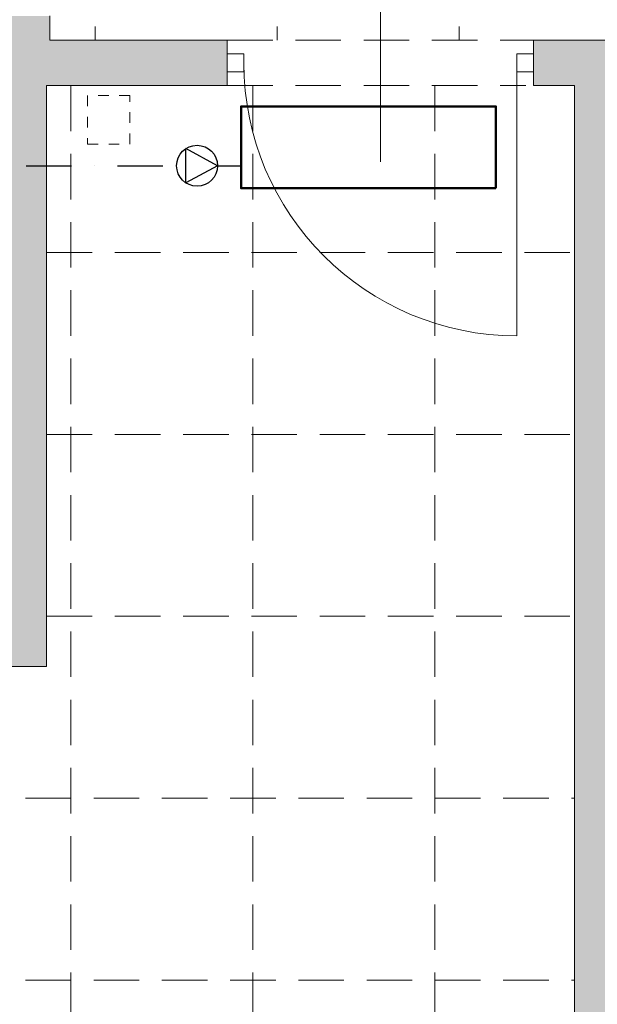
# Model space of a CAD drawing. Header units: millimetres. Extents: x -23540 to 53212, y -37964 to 41185.
# Tile 111 of 203: x 1295 to 1485, y -31797 to -31473. Entities that reach past the tile are written whole.
import ezdxf

# ---------------------------------------------------------------- set-up
doc = ezdxf.new("R2010")
doc.units = ezdxf.units.MM
for name, pattern in [('0.5_0.5', [1, 0.5, -0.5]), ('DASHDOT', [1, 0.5, -0.25, 0, -0.25]), ('DASHEDX2', [1.5, 1, -0.5])]:
    doc.linetypes.add(name, pattern=pattern)
doc.layers.get('0').update_dxf_attribs({"lineweight": 18})
for name, color, linetype, lineweight in [('mm_klima_PROJ', 86, 'Continuous', 35), ('mm_klimatyzacja', 94, 'Continuous', 50), ('MM_KS_OPISY', 7, 'Continuous', 9), ('mm_SKROPLINY', 3, 'DASHDOT', 30), ('PG_PRZERYWANE_ŚREDNIE', 1, 'DASHEDX2', 18), ('PG_WIDOKOWE_CIENKIE', 1, 'Continuous', 18), ('PG_ŚCIANY_DZIAŁOWE', 3, 'Continuous', 18)]:
    doc.layers.add(name, color=color, linetype=linetype, lineweight=lineweight)
doc.styles.get("Standard").update_dxf_attribs({"font": 'arial.ttf'})

# ---------------------------------------------------------------- blocks, each defined once
blk = doc.blocks.new('skrop')
at = {"layer": 'mm_SKROPLINY', "color": 0, "linetype": 'ByBlock', "lineweight": 30}
for p, q in [((-807.06, -12100.94), (-799.34, -12096.74)), ((-799.34, -12096.74), (-799.34, -12105.14)), ((-807.06, -12100.94), (-799.34, -12105.14))]:
    blk.add_line(p, q, dxfattribs=at)
blk.add_circle((-802.06, -12100.94), 5, dxfattribs=at)

msp = doc.modelspace()

# ---------------------------------------------------------------- hatches: boundary and pattern name
at = {"layer": 'PG_ŚCIANY_DZIAŁOWE', "true_color": 0x636466, "transparency": 33554610}
h = msp.add_hatch(color=251, dxfattribs=at)
h.dxf.hatch_style = 1
h.paths.add_polyline_path([(1233.12, -31518.96), (1303.62, -31518.96), (1303.62, -31494.46), (1363.12, -31494.46), (1363.12, -31479.46), (1304.62, -31479.46), (1304.62, -31471.46), (1281.12, -31471.46), (1281.12, -31473.96), (1233.12, -31473.96)])
h = msp.add_hatch(color=251, dxfattribs=at)
h.dxf.hatch_style = 1
h.paths.add_polyline_path([(1492.62, -31479.46), (1464.12, -31479.46), (1464.12, -31494.46), (1477.62, -31494.46), (1477.62, -32110.96), (1492.62, -32110.96)])
h = msp.add_hatch(color=251, dxfattribs=at)
h.dxf.hatch_style = 1
h.paths.add_polyline_path([(1303.62, -31518.96), (1284.12, -31518.96), (1284.12, -31685.96), (1303.62, -31685.96)])

# ---------------------------------------------------------------- linework, layer by layer
at = {"color": 251, "true_color": 0x636466, "extrusion": (0, 0, -1)}
for p, q in [((1413.62, -31519.56), (1413.62, -31463.07)), ((1458.62, -31486.96), (1458.62, -31576.96))]:
    msp.add_line(p, q, dxfattribs=at)
at = {"color": 251, "true_color": 0x636466}
for p, q in [((1304.62, -31471.46), (1304.62, -31479.46)), ((1363.12, -31479.46), (1304.62, -31479.46)), ((1363.12, -31479.46), (1363.12, -31494.46)), ((1492.62, -31479.46), (1464.12, -31479.46)), ((1464.12, -31479.46), (1464.12, -31494.46)), ((1368.62, -31483.96), (1363.12, -31483.96)), ((1363.12, -31483.96), (1363.12, -31489.96)), ((1368.62, -31489.96), (1368.62, -31483.96)), ((1464.12, -31483.96), (1458.62, -31483.96)), ((1458.62, -31483.96), (1458.62, -31489.96)), ((1464.12, -31489.96), (1464.12, -31483.96)), ((1363.12, -31489.96), (1368.62, -31489.96)), ((1458.62, -31489.96), (1464.12, -31489.96)), ((1363.12, -31494.46), (1303.62, -31494.46)), ((1303.62, -31518.96), (1303.62, -31494.46)), ((1477.62, -31494.46), (1464.12, -31494.46)), ((1477.62, -31494.46), (1477.62, -32110.96)), ((1303.62, -31685.96), (1303.62, -31518.96)), ((1284.12, -31685.96), (1303.62, -31685.96))]:
    msp.add_line(p, q, dxfattribs=at)
at = {"color": 251, "true_color": 0x636466, "extrusion": (0, 0, -1)}
msp.add_arc((-1458.62, -31486.96), 90, 270, 0, dxfattribs=at)
at = {"layer": 'mm_klimatyzacja', "color": 251, "linetype": 'Continuous', "lineweight": 50, "ltscale": 50, "true_color": 0x636466}
msp.add_lwpolyline([(1451.7, -31528.31), (1367.7, -31528.31), (1367.7, -31501.31), (1451.7, -31501.31)], close=True, dxfattribs=at)
at = {"layer": 'mm_SKROPLINY', "ltscale": 30}
for p, q in [((1266.74, -31520.88), (1346.46, -31520.88)), ((1359.96, -31520.88), (1367.7, -31520.88))]:
    msp.add_line(p, q, dxfattribs=at)
at = {"layer": 'PG_PRZERYWANE_ŚREDNIE', "color": 251, "lineweight": 15, "ltscale": 15, "true_color": 0x636466}
for p, q in [((1319.62, -31317.46), (1319.62, -31479.46)), ((1379.62, -31317.46), (1379.62, -31479.46)), ((1439.62, -31317.46), (1439.62, -31479.46)), ((1363.12, -31479.46), (1464.12, -31479.46)), ((1311.62, -31494.46), (1311.62, -32089.46)), ((1363.12, -31494.46), (1461.51, -31494.46)), ((1371.62, -31494.46), (1371.62, -32089.46)), ((1431.62, -31494.46), (1431.62, -32089.46)), ((1303.62, -31549.46), (1477.62, -31549.46)), ((1303.62, -31609.46), (1477.62, -31609.46)), ((1303.62, -31669.46), (1477.62, -31669.46)), ((1071.62, -31729.46), (1477.62, -31729.46)), ((1071.62, -31789.46), (1477.62, -31789.46))]:
    msp.add_line(p, q, dxfattribs=at)
at = {"layer": 'PG_WIDOKOWE_CIENKIE', "color": 251, "linetype": '0.5_0.5', "ltscale": 7, "true_color": 0x636466}
for p, q in [((1331.06, -31497.76), (1317.06, -31497.76)), ((1317.06, -31497.76), (1317.06, -31513.76)), ((1331.06, -31513.76), (1331.06, -31497.76)), ((1317.06, -31513.76), (1331.06, -31513.76))]:
    msp.add_line(p, q, dxfattribs=at)

# ---------------------------------------------------------------- block references
at = {"layer": 'mm_klima_PROJ', "lineweight": 30, "xscale": 1.35, "yscale": 1.35, "zscale": 1.35, "rotation": 180}
msp.add_blockref('skrop', (270.43, -47857.15), dxfattribs=at)

# ---------------------------------------------------------------- texts
at = {"layer": 'MM_KS_OPISY', "insert": (1641.1, -31764.03), "char_height": 25, "attachment_point": 3}
msp.add_mtext_dynamic_manual_height_columns('{\\fArial Narrow|b0|i0|c238|p34;na 1 piętro}', width=200.9859, gutter_width=1, heights=[0], dxfattribs=at)

doc.saveas('drawing.dxf')
